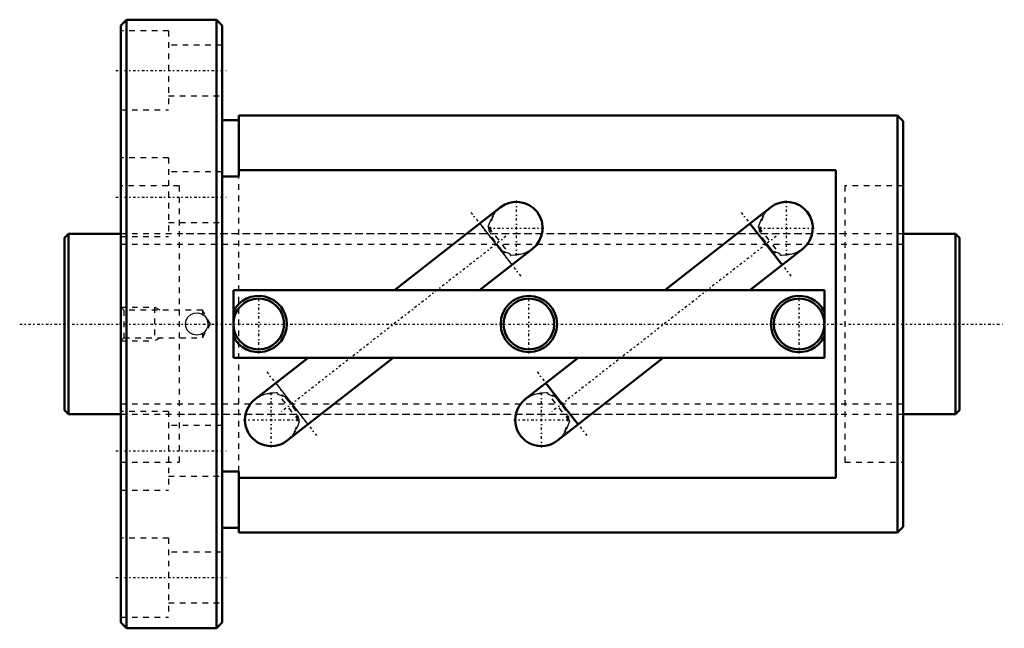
# Model space of a CAD drawing. Header units: millimetres. Extents: x -8 to 167, y -54 to 54.
import ezdxf

# ---------------------------------------------------------------- set-up
doc = ezdxf.new("R2010")
doc.units = ezdxf.units.MM
doc.linetypes.add('Center', pattern=[1.5, 0.45, -0.5, 0.05, -0.5])
doc.linetypes.add('Dashed', pattern=[2, 1, -1])
for name, color, linetype, lineweight in [('2d ConnectionPoints', 7, 'Continuous', 50), ('AM_0', 7, 'Continuous', 50), ('AM_4', 3, 'Continuous', 25), ('AM_5', 3, 'Continuous', 25), ('AM_7', 7, 'Center', 25), ('AM_9', 6, 'Dashed', 25)]:
    doc.layers.add(name, color=color, linetype=linetype, lineweight=lineweight)

# ---------------------------------------------------------------- blocks, each defined once
blk = doc.blocks.new('1_BNF_3216V_5RR_Nut_0_in_BNF3216V_5RRG1_159LC0_000_rev_0')
at = {"layer": 'AM_0'}
for p, q in [((11, 54), (10, 53)), ((10, 53), (10, -53)), ((27, 54), (11, 54)), ((11, 54), (11, -54)), ((28, 53), (27, 54)), ((27, 54), (27, -54)), ((28, 53), (28, -53)), ((31, 37), (31, 26.18)), ((148, 37), (31, 37)), ((149, 36), (148, 37)), ((148, 37), (148, -37)), ((31, 36.2), (28, 36.2)), ((149, 36), (149, -36)), ((137, 27.28), (31, 27.28)), ((137, -27.28), (137, 27.28)), ((31, 26.18), (28, 26.18)), ((77.42, 20.68), (58.63, 6)), ((125.42, 20.68), (106.63, 6)), ((127.48, 10.49), (121.76, 17.82)), ((73.73, 6), (83.15, 13.36)), ((121.73, 6), (131.15, 13.36)), ((30, 6), (30, -6)), ((135, 6), (30, 6)), ((135, -6), (135, 6)), ((30, -6), (135, -6)), ((43.27, -6), (33.85, -13.36)), ((39.58, -20.68), (58.37, -6)), ((91.27, -6), (81.85, -13.36)), ((87.58, -20.68), (106.37, -6)), ((85.52, -10.49), (91.24, -17.82)), ((28, -26.18), (31, -26.18)), ((31, -26.18), (31, -37)), ((31, -27.28), (137, -27.28)), ((28, -36.2), (31, -36.2)), ((148, -37), (149, -36)), ((31, -37), (148, -37)), ((10, -53), (11, -54)), ((11, -54), (27, -54)), ((27, -54), (28, -53))]:
    blk.add_line(p, q, dxfattribs=at)
for centre, radius in [((34.5, 0), 4.5), ((82.5, 0), 5), ((82.5, 0), 4.5), ((130.5, 0), 4.5)]:
    blk.add_circle(centre, radius, dxfattribs=at)
for centre, radius, start, end in [((80.28, 17.02), 4.65, 308, 128), ((128.28, 17.02), 4.65, 308, 128), ((34.5, 0), 5, 205.8419, 154.1581), ((130.5, 0), 5, 25.8419, 334.1581), ((36.72, -17.02), 4.65, 128, 308), ((84.72, -17.02), 4.65, 128, 308)]:
    blk.add_arc(centre, radius, start, end, dxfattribs=at)
at = {"layer": 'AM_4'}
for p, q in [((73.76, 17.82), (79.48, 10.49)), ((37.52, -10.49), (43.24, -17.82))]:
    blk.add_line(p, q, dxfattribs=at)
at = {"layer": 'AM_5', "linetype": 'Dashed'}
for p, q in [((10, 3), (16, 3)), ((17, 2.46), (16, 3)), ((16, 3), (16, -3)), ((10, -3), (16, -3)), ((17, -2.46), (16, -3))]:
    blk.add_line(p, q, dxfattribs=at)
at = {"layer": 'AM_7'}
for p, q in [((9.1, 45), (28.9, 45)), ((9.1, 22.5), (28.9, 22.5)), ((80.28, 12.14), (80.28, 21.9)), ((128.28, 12.14), (128.28, 21.9)), ((72.2, 19.81), (81.04, 8.5)), ((120.2, 19.81), (129.04, 8.5)), ((75.4, 17.02), (85.17, 17.02)), ((123.4, 17.02), (133.17, 17.02)), ((78.43, 15.57), (38.57, -15.57)), ((126.43, 15.57), (86.57, -15.57)), ((34.5, -5.25), (34.5, 5.25)), ((82.5, -5.25), (82.5, 5.25)), ((130.5, -5.25), (130.5, 5.25)), ((35.96, -8.5), (44.8, -19.81)), ((83.96, -8.5), (92.8, -19.81)), ((36.72, -21.9), (36.72, -12.14)), ((84.72, -21.9), (84.72, -12.14)), ((31.83, -17.02), (41.6, -17.02)), ((79.83, -17.02), (89.6, -17.02)), ((9.1, -22.5), (28.9, -22.5)), ((9.1, -45), (28.9, -45))]:
    blk.add_line(p, q, dxfattribs=at)
at = {"layer": 'AM_9'}
for p, q in [((18.5, 52), (10, 52)), ((18.5, 52), (18.5, 38)), ((28, 49.5), (18.5, 49.5)), ((18.5, 40.5), (28, 40.5)), ((10, 38), (18.5, 38)), ((18.5, 29.5), (10, 29.5)), ((18.5, 29.5), (18.5, 15.5)), ((28, 27), (18.5, 27)), ((20.35, 24.5), (10, 24.5)), ((20.35, 24.5), (20.35, -24.5)), ((31, -26.18), (31, 26.18)), ((149, 24.5), (138.65, 24.5)), ((138.65, 24.5), (138.65, -24.5)), ((18.5, 18), (28, 18)), ((138.65, 16), (20.35, 16)), ((75.29, 17.22), (79.27, 12.13)), ((123.29, 17.22), (127.27, 12.13)), ((10, 15.5), (18.5, 15.5)), ((75.95, 15.34), (75.79, 15.22)), ((75.89, 15.3), (77.55, 13.17)), ((77.61, 13.22), (75.95, 15.34)), ((123.95, 15.34), (123.79, 15.22)), ((123.89, 15.3), (125.55, 13.17)), ((125.61, 13.22), (123.95, 15.34)), ((77.61, 13.22), (77.45, 13.09)), ((83.28, 13.47), (83.03, 13.27)), ((125.61, 13.22), (125.45, 13.09)), ((131.28, 13.47), (131.03, 13.27)), ((10.54, 2.46), (10, 3)), ((24.5, 2.46), (10.54, 2.46)), ((10.54, 2.46), (10.54, -2.46)), ((24.39, 1.79), (24.5, 1.73)), ((25.92, 0), (24.5, 2.46)), ((24.5, 2.46), (24.5, 1.73)), ((21.51, -0.15), (21.5, 0.13)), ((24.5, -2.46), (25.92, 0)), ((24.5, -1.73), (24.28, -1.84)), ((24.5, -1.73), (24.5, -2.46)), ((10, -3), (10.54, -2.46)), ((10.54, -2.46), (24.5, -2.46)), ((41.71, -17.22), (37.73, -12.13)), ((89.71, -17.22), (85.73, -12.13)), ((33.72, -13.47), (33.97, -13.27)), ((39.39, -13.22), (39.55, -13.09)), ((39.39, -13.22), (41.05, -15.34)), ((41.11, -15.3), (39.45, -13.17)), ((81.72, -13.47), (81.97, -13.27)), ((87.39, -13.22), (87.55, -13.09)), ((87.39, -13.22), (89.05, -15.34)), ((89.11, -15.3), (87.45, -13.17)), ((18.5, -15.5), (10, -15.5)), ((18.5, -15.5), (18.5, -29.5)), ((41.05, -15.34), (41.21, -15.22)), ((89.05, -15.34), (89.21, -15.22)), ((20.35, -16), (138.65, -16)), ((28, -18), (18.5, -18)), ((10, -24.5), (20.35, -24.5)), ((138.65, -24.5), (149, -24.5)), ((18.5, -27), (28, -27)), ((10, -29.5), (18.5, -29.5)), ((18.5, -38), (10, -38)), ((18.5, -38), (18.5, -52)), ((28, -40.5), (18.5, -40.5)), ((18.5, -49.5), (28, -49.5)), ((10, -52), (18.5, -52))]:
    blk.add_line(p, q, dxfattribs=at)
for points in [[(77.31, 20.6), (77.92, 21.01), (78.33, 21.22)], [(125.31, 20.6), (125.92, 21.01), (126.33, 21.22)], [(75.29, 17.22), (75.5, 17.87), (75.96, 18.96), (76.65, 19.97), (77.23, 20.53), (77.31, 20.6)], [(123.29, 17.22), (123.5, 17.87), (123.96, 18.96), (124.65, 19.97), (125.23, 20.53), (125.31, 20.6)], [(83.03, 13.27), (82.88, 13.16), (82.2, 12.75), (81.44, 12.44), (80.26, 12.2), (79.36, 12.13), (79.27, 12.13)], [(131.03, 13.27), (130.88, 13.16), (130.2, 12.75), (129.44, 12.44), (128.26, 12.2), (127.36, 12.13), (127.27, 12.13)], [(21.5, 0), (21.61, 0.66), (21.93, 1.24), (22.43, 1.69), (23.05, 1.95), (23.72, 1.99), (24.36, 1.8), (24.91, 1.42), (25.3, 0.87), (25.49, 0.23), (25.45, -0.44), (25.2, -1.06), (24.75, -1.56), (24.17, -1.89), (23.5, -2), (22.84, -1.89), (22.26, -1.57), (21.81, -1.07), (21.55, -0.45), (21.5, 0)], [(33.97, -13.27), (34.12, -13.16), (34.8, -12.75), (35.56, -12.44), (36.74, -12.2), (37.64, -12.13), (37.73, -12.13)], [(81.97, -13.27), (82.12, -13.16), (82.8, -12.75), (83.56, -12.44), (84.74, -12.2), (85.64, -12.13), (85.73, -12.13)], [(41.71, -17.22), (41.5, -17.87), (41.04, -18.96), (40.35, -19.97), (39.77, -20.53), (39.69, -20.6)], [(89.71, -17.22), (89.5, -17.87), (89.04, -18.96), (88.35, -19.97), (87.77, -20.53), (87.69, -20.6)], [(39.69, -20.6), (39.08, -21.01), (38.67, -21.22)], [(87.69, -20.6), (87.08, -21.01), (86.67, -21.22)]]:
    blk.add_lwpolyline(points, dxfattribs=at)
for centre, start, end in [((80.28, 17.02), 128, 201.1347), ((128.28, 17.02), 128, 201.1347), ((80.28, 17.02), 218, 308), ((128.28, 17.02), 218, 308), ((36.72, -17.02), 38, 128), ((84.72, -17.02), 38, 128), ((36.72, -17.02), 308, 21.1347), ((84.72, -17.02), 308, 21.1347)]:
    blk.add_arc(centre, 4.65, start, end, dxfattribs=at)
for centre, major_axis, start_param, end_param in [((78.98, 16), (2.86, -3.66), 3.94434, 4.418033), ((126.98, 16), (2.86, -3.66), 3.94434, 4.418033), ((78.98, 16), (2.86, -3.66), 5.006745, 5.480438), ((126.98, 16), (2.86, -3.66), 5.006745, 5.480438), ((38.02, -16), (-2.86, 3.66), 5.006745, 5.480438), ((86.02, -16), (-2.86, 3.66), 5.006745, 5.480438), ((38.02, -16), (-2.86, 3.66), 3.94434, 4.418033), ((86.02, -16), (-2.86, 3.66), 3.94434, 4.418033)]:
    blk.add_ellipse(centre, major_axis=major_axis, ratio=0.642788, start_param=start_param, end_param=end_param, dxfattribs=at)
blk = doc.blocks.new('2_BNF_3216V_5RR000_Shaft_0_in_BNF3216V_5RRG1_159LC0_000_rev_0')
at = {"layer": 'AM_0'}
for p, q in [((0.7, 16), (0, 15.3)), ((10, 16), (0.7, 16)), ((0.7, 16), (0.7, -16)), ((158.3, 16), (149, 16)), ((159, 15.3), (158.3, 16)), ((158.3, 16), (158.3, -16)), ((0, 15.3), (0, -15.3)), ((159, 15.3), (159, -15.3)), ((0, -15.3), (0.7, -16)), ((158.3, -16), (159, -15.3)), ((0.7, -16), (10, -16)), ((149, -16), (158.3, -16))]:
    blk.add_line(p, q, dxfattribs=at)
at = {"layer": 'AM_5', "linetype": 'Dashed'}
for p, q in [((10, 14.1595), (149, 14.1595)), ((10, -14.1595), (149, -14.1595))]:
    blk.add_line(p, q, dxfattribs=at)
at = {"layer": 'AM_7'}
blk.add_line((-7.95, 0), (166.95, 0), dxfattribs=at)
at = {"layer": 'AM_9'}
for p, q in [((149, 16), (10, 16)), ((10, -16), (149, -16))]:
    blk.add_line(p, q, dxfattribs=at)

msp = doc.modelspace()

# ---------------------------------------------------------------- linework, layer by layer
at = {"layer": '2d ConnectionPoints'}
for p in [(0, 0), (10, 0)]:
    msp.add_point(p, dxfattribs=at)

# ---------------------------------------------------------------- block references
for name in ['1_BNF_3216V_5RR_Nut_0_in_BNF3216V_5RRG1_159LC0_000_rev_0', '2_BNF_3216V_5RR000_Shaft_0_in_BNF3216V_5RRG1_159LC0_000_rev_0']:
    msp.add_blockref(name, (0, 0))

doc.saveas('drawing.dxf')
